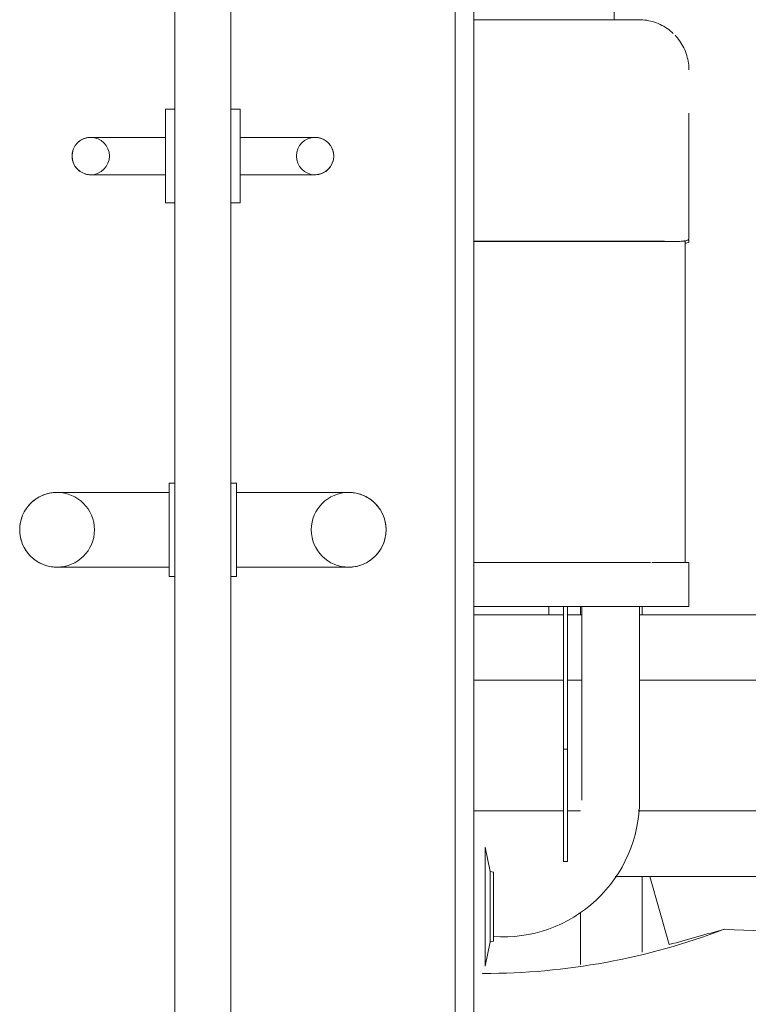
# Model space of a CAD drawing. Header units: metres. Extents: x 3.7 to 90.5, y -1.7 to 14.3.
# Tile 28 of 172: x 18.825 to 19.215, y 6.686 to 7.213. Entities that reach past the tile are written whole.
import ezdxf

# ---------------------------------------------------------------- set-up
doc = ezdxf.new("R2010")
doc.units = ezdxf.units.M
for name, color, linetype, lineweight in [('A-DOOR', 7, 'Continuous', 18), ('A-GENM', 7, 'Continuous', 18), ('A-WALL', 7, 'Continuous', 18), ('A-WALL-PATT', 7, 'Continuous', 18), ('P-SANR-FIXT', 7, 'Continuous', 18)]:
    doc.layers.add(name, color=color, linetype=linetype, lineweight=lineweight)

# ---------------------------------------------------------------- blocks, each defined once
blk = doc.blocks.new('Porta banheiros - P4- BANHEIROS madeira-V3-Corte 1')
at = {"layer": 'A-DOOR'}
for p, q in [((18.90849, 8.12), (18.90849, 6.04)), ((18.93849, 6.04), (18.93849, 8.12)), ((19.05849, 8.11), (19.05849, 6.04)), ((18.90849, 7.165), (18.90349, 7.165)), ((18.90349, 7.165), (18.90349, 7.14)), ((18.94349, 7.165), (18.93849, 7.165)), ((18.94349, 7.14), (18.94349, 7.165)), ((18.90349, 7.15), (18.88349, 7.15)), ((18.96349, 7.15), (18.94349, 7.15)), ((18.90349, 7.14), (18.90349, 7.115)), ((18.94349, 7.115), (18.94349, 7.14)), ((18.88349, 7.13), (18.90349, 7.13)), ((18.94349, 7.13), (18.96349, 7.13)), ((18.90349, 7.115), (18.90849, 7.115)), ((18.93849, 7.115), (18.94349, 7.115)), ((18.90549, 6.96), (18.87549, 6.96)), ((18.90849, 6.965), (18.90549, 6.965)), ((18.90549, 6.965), (18.90549, 6.94)), ((18.94149, 6.965), (18.93849, 6.965)), ((18.94149, 6.94), (18.94149, 6.965)), ((18.97149, 6.96), (18.94149, 6.96)), ((18.90549, 6.94), (18.90549, 6.915)), ((18.94149, 6.915), (18.94149, 6.94)), ((18.87549, 6.92), (18.90549, 6.92)), ((18.94149, 6.92), (18.97149, 6.92)), ((18.90549, 6.915), (18.90849, 6.915)), ((18.93849, 6.915), (18.94149, 6.915))]:
    blk.add_line(p, q, dxfattribs=at)
at = {"layer": 'A-DOOR', "flags": 128}
for points in [[(18.85349, 7.14), (18.8535, 7.1404), (18.85352, 7.1408), (18.85356, 7.1412), (18.85362, 7.14159), (18.85369, 7.14199), (18.85377, 7.14238), (18.85388, 7.14276), (18.854, 7.14315), (18.85413, 7.14352), (18.85428, 7.14389), (18.85444, 7.14426), (18.85462, 7.14462), (18.85481, 7.14497), (18.85502, 7.14531), (18.85523, 7.14565), (18.85547, 7.14597), (18.85571, 7.14629), (18.85597, 7.14659), (18.85624, 7.14689), (18.85652, 7.14717), (18.85681, 7.14745), (18.85712, 7.14771), (18.85743, 7.14796), (18.85775, 7.14819), (18.85809, 7.14841), (18.85843, 7.14862), (18.85877, 7.14882), (18.85913, 7.149), (18.85949, 7.14917), (18.85986, 7.14932), (18.86024, 7.14946), (18.86062, 7.14958), (18.86101, 7.14969), (18.8614, 7.14978), (18.86179, 7.14985), (18.86218, 7.14991), (18.86258, 7.14996), (18.86298, 7.14999), (18.86338, 7.15), (18.86349, 7.15)], [(18.86349, 7.15), (18.8635, 7.15), (18.86355, 7.15), (18.86363, 7.15), (18.86374, 7.15), (18.86389, 7.15), (18.86406, 7.15), (18.86427, 7.15), (18.8645, 7.15), (18.86477, 7.15), (18.86507, 7.15), (18.86539, 7.15), (18.86575, 7.15), (18.86613, 7.15), (18.86654, 7.15), (18.86698, 7.15), (18.86745, 7.15), (18.86794, 7.15), (18.86845, 7.15), (18.86899, 7.15), (18.86955, 7.15), (18.87014, 7.15), (18.87075, 7.15), (18.87137, 7.15), (18.87202, 7.15), (18.87268, 7.15), (18.87336, 7.15), (18.87406, 7.15), (18.87477, 7.15), (18.8755, 7.15), (18.87624, 7.15), (18.87699, 7.15), (18.87775, 7.15), (18.87852, 7.15), (18.8793, 7.15), (18.88009, 7.15), (18.88088, 7.15), (18.88167, 7.15), (18.88247, 7.15), (18.88327, 7.15), (18.88349, 7.15)], [(18.96349, 7.15), (18.96429, 7.15), (18.96509, 7.15), (18.96588, 7.15), (18.96667, 7.15), (18.96746, 7.15), (18.96824, 7.15), (18.96902, 7.15), (18.96978, 7.15), (18.97053, 7.15), (18.97128, 7.15), (18.97201, 7.15), (18.97272, 7.15), (18.97343, 7.15), (18.97411, 7.15), (18.97478, 7.15), (18.97543, 7.15), (18.97606, 7.15), (18.97668, 7.15), (18.97727, 7.15), (18.97784, 7.15), (18.97838, 7.15), (18.9789, 7.15), (18.9794, 7.15), (18.97987, 7.15), (18.98032, 7.15), (18.98074, 7.15), (18.98113, 7.15), (18.98149, 7.15), (18.98182, 7.15), (18.98213, 7.15), (18.9824, 7.15), (18.98265, 7.15), (18.98286, 7.15), (18.98305, 7.15), (18.9832, 7.15), (18.98332, 7.15), (18.98341, 7.15), (18.98346, 7.15), (18.98349, 7.15)], [(18.98349, 7.15), (18.98389, 7.14999), (18.98429, 7.14997), (18.98469, 7.14993), (18.98508, 7.14987), (18.98547, 7.1498), (18.98587, 7.14971), (18.98625, 7.14961), (18.98663, 7.14949), (18.98701, 7.14936), (18.98738, 7.14921), (18.98775, 7.14905), (18.98811, 7.14887), (18.98846, 7.14868), (18.9888, 7.14847), (18.98913, 7.14825), (18.98946, 7.14802), (18.98978, 7.14778), (18.99008, 7.14752), (18.99038, 7.14725), (18.99066, 7.14697), (18.99093, 7.14667), (18.9912, 7.14637), (18.99144, 7.14606), (18.99168, 7.14574), (18.9919, 7.1454), (18.99211, 7.14506), (18.99231, 7.14471), (18.99249, 7.14436), (18.99266, 7.14399), (18.99281, 7.14362), (18.99295, 7.14325), (18.99307, 7.14287), (18.99318, 7.14248), (18.99327, 7.14209), (18.99334, 7.1417), (18.9934, 7.1413), (18.99345, 7.14091), (18.99348, 7.14051), (18.99349, 7.14011)], [(18.86349, 7.13), (18.86309, 7.13001), (18.86269, 7.13003), (18.86229, 7.13007), (18.8619, 7.13013), (18.8615, 7.1302), (18.86111, 7.13029), (18.86072, 7.13039), (18.86034, 7.13051), (18.85997, 7.13064), (18.85959, 7.13079), (18.85923, 7.13095), (18.85887, 7.13113), (18.85852, 7.13132), (18.85818, 7.13153), (18.85784, 7.13175), (18.85752, 7.13198), (18.8572, 7.13222), (18.85689, 7.13248), (18.8566, 7.13275), (18.85631, 7.13303), (18.85604, 7.13333), (18.85578, 7.13363), (18.85553, 7.13394), (18.8553, 7.13426), (18.85507, 7.1346), (18.85486, 7.13494), (18.85467, 7.13529), (18.85449, 7.13564), (18.85432, 7.13601), (18.85417, 7.13638), (18.85403, 7.13675), (18.85391, 7.13713), (18.8538, 7.13752), (18.85371, 7.13791), (18.85363, 7.1383), (18.85357, 7.1387), (18.85353, 7.13909), (18.8535, 7.13949), (18.85349, 7.13989)], [(18.99349, 7.14), (18.99348, 7.1396), (18.99346, 7.1392), (18.99342, 7.1388), (18.99336, 7.13841), (18.99329, 7.13801), (18.9932, 7.13762), (18.9931, 7.13724), (18.99298, 7.13685), (18.99285, 7.13648), (18.9927, 7.13611), (18.99254, 7.13574), (18.99236, 7.13538), (18.99217, 7.13503), (18.99196, 7.13469), (18.99174, 7.13435), (18.99151, 7.13403), (18.99126, 7.13371), (18.99101, 7.13341), (18.99074, 7.13311), (18.99046, 7.13283), (18.99016, 7.13255), (18.98986, 7.13229), (18.98955, 7.13204), (18.98922, 7.13181), (18.98889, 7.13159), (18.98855, 7.13138), (18.9882, 7.13118), (18.98785, 7.131), (18.98748, 7.13083), (18.98711, 7.13068), (18.98674, 7.13054), (18.98636, 7.13042), (18.98597, 7.13031), (18.98558, 7.13022), (18.98519, 7.13015), (18.98479, 7.13009), (18.98439, 7.13004), (18.984, 7.13001), (18.9836, 7.13), (18.98349, 7.13)], [(18.88349, 7.13), (18.88269, 7.13), (18.88189, 7.13), (18.88109, 7.13), (18.8803, 7.13), (18.87951, 7.13), (18.87873, 7.13), (18.87796, 7.13), (18.8772, 7.13), (18.87644, 7.13), (18.8757, 7.13), (18.87497, 7.13), (18.87425, 7.13), (18.87355, 7.13), (18.87286, 7.13), (18.8722, 7.13), (18.87154, 7.13), (18.87091, 7.13), (18.8703, 7.13), (18.86971, 7.13), (18.86914, 7.13), (18.8686, 7.13), (18.86807, 7.13), (18.86758, 7.13), (18.8671, 7.13), (18.86666, 7.13), (18.86624, 7.13), (18.86585, 7.13), (18.86549, 7.13), (18.86515, 7.13), (18.86485, 7.13), (18.86457, 7.13), (18.86433, 7.13), (18.86411, 7.13), (18.86393, 7.13), (18.86378, 7.13), (18.86366, 7.13), (18.86357, 7.13), (18.86351, 7.13), (18.86349, 7.13)], [(18.98349, 7.13), (18.98347, 7.13), (18.98342, 7.13), (18.98334, 7.13), (18.98323, 7.13), (18.98309, 7.13), (18.98291, 7.13), (18.98271, 7.13), (18.98247, 7.13), (18.98221, 7.13), (18.98191, 7.13), (18.98158, 7.13), (18.98123, 7.13), (18.98084, 7.13), (18.98043, 7.13), (18.97999, 7.13), (18.97953, 7.13), (18.97904, 7.13), (18.97852, 7.13), (18.97798, 7.13), (18.97742, 7.13), (18.97684, 7.13), (18.97623, 7.13), (18.9756, 7.13), (18.97496, 7.13), (18.97429, 7.13), (18.97361, 7.13), (18.97291, 7.13), (18.9722, 7.13), (18.97148, 7.13), (18.97074, 7.13), (18.96998, 7.13), (18.96922, 7.13), (18.96845, 7.13), (18.96767, 7.13), (18.96689, 7.13), (18.9661, 7.13), (18.9653, 7.13), (18.9645, 7.13), (18.9637, 7.13), (18.96349, 7.13)], [(18.83155, 6.95435), (18.83214, 6.95489), (18.83275, 6.95541), (18.83337, 6.95591), (18.83402, 6.95638), (18.83468, 6.95683), (18.83536, 6.95725), (18.83606, 6.95764), (18.83677, 6.958), (18.8375, 6.95834), (18.83824, 6.95864), (18.83899, 6.95892), (18.83975, 6.95916), (18.84052, 6.95937), (18.8413, 6.95956), (18.84209, 6.95971), (18.84288, 6.95983), (18.84367, 6.95992), (18.84447, 6.95997), (18.84527, 6.96)], [(18.84558, 6.96), (18.8457, 6.96), (18.84587, 6.96), (18.84609, 6.96), (18.84635, 6.96), (18.84666, 6.96), (18.84701, 6.96), (18.84741, 6.96), (18.84786, 6.96), (18.84835, 6.96), (18.84888, 6.96), (18.84945, 6.96), (18.85007, 6.96), (18.85073, 6.96), (18.85143, 6.96), (18.85216, 6.96), (18.85293, 6.96), (18.85374, 6.96), (18.85459, 6.96), (18.85546, 6.96), (18.85637, 6.96), (18.85731, 6.96), (18.85828, 6.96), (18.85928, 6.96), (18.8603, 6.96), (18.86135, 6.96), (18.86242, 6.96), (18.86351, 6.96), (18.86462, 6.96), (18.86574, 6.96), (18.86689, 6.96), (18.86804, 6.96), (18.86921, 6.96), (18.87039, 6.96), (18.87158, 6.96), (18.87277, 6.96), (18.87396, 6.96), (18.87516, 6.96), (18.87549, 6.96)], [(18.97149, 6.96), (18.97269, 6.96), (18.97389, 6.96), (18.97508, 6.96), (18.97627, 6.96), (18.97745, 6.96), (18.97862, 6.96), (18.97978, 6.96), (18.98093, 6.96), (18.98206, 6.96), (18.98317, 6.96), (18.98427, 6.96), (18.98534, 6.96), (18.98639, 6.96), (18.98742, 6.96), (18.98843, 6.96), (18.9894, 6.96), (18.99035, 6.96), (18.99127, 6.96), (18.99216, 6.96), (18.99301, 6.96), (18.99383, 6.96), (18.99461, 6.96), (18.99536, 6.96), (18.99606, 6.96), (18.99673, 6.96), (18.99736, 6.96), (18.99795, 6.96), (18.99849, 6.96), (18.99899, 6.96), (18.99945, 6.96), (18.99986, 6.96), (19.00023, 6.96), (19.00055, 6.96), (19.00082, 6.96), (19.00105, 6.96), (19.00123, 6.96), (19.00136, 6.96)], [(19.00149, 6.96), (19.00229, 6.95998), (19.00309, 6.95994), (19.00388, 6.95986), (19.00467, 6.95974), (19.00546, 6.9596), (19.00624, 6.95943), (19.00702, 6.95922), (19.00778, 6.95898), (19.00853, 6.95872), (19.00928, 6.95842), (19.01001, 6.9581), (19.01072, 6.95774), (19.01143, 6.95736), (19.01211, 6.95695), (19.01278, 6.95651), (19.01343, 6.95604), (19.01406, 6.95555), (19.01468, 6.95504), (19.01527, 6.9545)], [(18.82549, 6.94), (18.8255, 6.9408), (18.82555, 6.9416), (18.82563, 6.94239), (18.82574, 6.94319), (18.82589, 6.94397), (18.82606, 6.94475), (18.82627, 6.94553), (18.8265, 6.94629), (18.82677, 6.94705), (18.82707, 6.94779), (18.82739, 6.94852), (18.82775, 6.94924), (18.82813, 6.94994), (18.82854, 6.95062), (18.82898, 6.95129), (18.82945, 6.95194), (18.82994, 6.95258), (18.83045, 6.95319), (18.83099, 6.95378)], [(19.01584, 6.95393), (19.01638, 6.95335), (19.0169, 6.95274), (19.0174, 6.95212), (19.01787, 6.95147), (19.01832, 6.95081), (19.01874, 6.95012), (19.01913, 6.94943), (19.01949, 6.94871), (19.01982, 6.94799), (19.02013, 6.94725), (19.0204, 6.9465), (19.02065, 6.94573), (19.02086, 6.94496), (19.02105, 6.94418), (19.0212, 6.9434), (19.02132, 6.94261), (19.02141, 6.94181), (19.02146, 6.94102), (19.02149, 6.94022)], [(18.83114, 6.92607), (18.8306, 6.92665), (18.83007, 6.92726), (18.82958, 6.92788), (18.8291, 6.92853), (18.82866, 6.92919), (18.82824, 6.92988), (18.82785, 6.93057), (18.82749, 6.93129), (18.82715, 6.93201), (18.82685, 6.93275), (18.82657, 6.9335), (18.82633, 6.93427), (18.82611, 6.93504), (18.82593, 6.93582), (18.82578, 6.9366), (18.82566, 6.93739), (18.82557, 6.93819), (18.82551, 6.93898), (18.82549, 6.93978)], [(19.02149, 6.94), (19.02147, 6.9392), (19.02142, 6.9384), (19.02134, 6.93761), (19.02123, 6.93681), (19.02109, 6.93603), (19.02091, 6.93525), (19.02071, 6.93447), (19.02047, 6.93371), (19.02021, 6.93295), (19.01991, 6.93221), (19.01958, 6.93148), (19.01923, 6.93076), (19.01884, 6.93006), (19.01843, 6.92938), (19.01799, 6.92871), (19.01753, 6.92806), (19.01704, 6.92742), (19.01652, 6.92681), (19.01598, 6.92622)], [(18.84549, 6.92), (18.84469, 6.92002), (18.84389, 6.92006), (18.84309, 6.92014), (18.8423, 6.92026), (18.84151, 6.9204), (18.84073, 6.92057), (18.83996, 6.92078), (18.8392, 6.92102), (18.83844, 6.92128), (18.8377, 6.92158), (18.83697, 6.9219), (18.83625, 6.92226), (18.83555, 6.92264), (18.83486, 6.92305), (18.8342, 6.92349), (18.83354, 6.92396), (18.83291, 6.92445), (18.8323, 6.92496), (18.83171, 6.9255)], [(19.01542, 6.92565), (19.01484, 6.92511), (19.01423, 6.92459), (19.0136, 6.92409), (19.01296, 6.92362), (19.01229, 6.92317), (19.01161, 6.92275), (19.01091, 6.92236), (19.0102, 6.922), (19.00948, 6.92166), (19.00874, 6.92136), (19.00798, 6.92108), (19.00722, 6.92084), (19.00645, 6.92063), (19.00567, 6.92044), (19.00489, 6.92029), (19.0041, 6.92017), (19.0033, 6.92008), (19.0025, 6.92003), (19.0017, 6.92)], [(18.87549, 6.92), (18.87429, 6.92), (18.87309, 6.92), (18.8719, 6.92), (18.87071, 6.92), (18.86953, 6.92), (18.86836, 6.92), (18.8672, 6.92), (18.86605, 6.92), (18.86492, 6.92), (18.86381, 6.92), (18.86271, 6.92), (18.86163, 6.92), (18.86058, 6.92), (18.85955, 6.92), (18.85855, 6.92), (18.85757, 6.92), (18.85662, 6.92), (18.85571, 6.92), (18.85482, 6.92), (18.85397, 6.92), (18.85315, 6.92), (18.85237, 6.92), (18.85162, 6.92), (18.85091, 6.92), (18.85024, 6.92), (18.84962, 6.92), (18.84903, 6.92), (18.84849, 6.92), (18.84798, 6.92), (18.84753, 6.92), (18.84711, 6.92), (18.84675, 6.92), (18.84643, 6.92), (18.84615, 6.92), (18.84592, 6.92), (18.84574, 6.92), (18.84561, 6.92)], [(19.00139, 6.92), (19.00127, 6.92), (19.00111, 6.92), (19.00089, 6.92), (19.00063, 6.92), (19.00032, 6.92), (18.99997, 6.92), (18.99957, 6.92), (18.99912, 6.92), (18.99863, 6.92), (18.9981, 6.92), (18.99752, 6.92), (18.99691, 6.92), (18.99625, 6.92), (18.99555, 6.92), (18.99482, 6.92), (18.99404, 6.92), (18.99323, 6.92), (18.99239, 6.92), (18.99151, 6.92), (18.9906, 6.92), (18.98966, 6.92), (18.98869, 6.92), (18.9877, 6.92), (18.98667, 6.92), (18.98563, 6.92), (18.98456, 6.92), (18.98347, 6.92), (18.98236, 6.92), (18.98123, 6.92), (18.98009, 6.92), (18.97893, 6.92), (18.97777, 6.92), (18.97659, 6.92), (18.9754, 6.92), (18.97421, 6.92), (18.97301, 6.92), (18.97181, 6.92), (18.97149, 6.92)]]:
    blk.add_lwpolyline(points, dxfattribs=at)
at = {"layer": 'A-DOOR'}
for centre, radius, start, end in [((18.86349, 7.14), 0.01, 0, 180), ((18.98349, 7.14), 0.01, 0, 180), ((18.86349, 7.14), 0.01, 180, 0), ((18.98349, 7.14), 0.01, 180, 0), ((18.84549, 6.94), 0.02, 0, 180), ((19.00149, 6.94), 0.02, 0, 180), ((18.84549, 6.94), 0.02, 180, 0), ((19.00149, 6.94), 0.02, 180, 360)]:
    blk.add_arc(centre, radius, start, end, dxfattribs=at)
blk = doc.blocks.new('Chuveiro Acessível - BR06_ChuveiroAcessível-7968317-Corte 1')
at = {"layer": 'P-SANR-FIXT'}
for p, q in [((19.14349, 7.21296), (19.14349, 7.39841)), ((19.10849, 6.89896), (19.10849, 6.8945))]:
    blk.add_line(p, q, dxfattribs=at)
blk = doc.blocks.new('Deca_Barra de Apoio Conforto - Aco Inox_2310_C_070_70 cm - 2310_C_070_ESC_Aço Inox Escovado ESC-7565977-Corte 1')
at = {"layer": 'P-SANR-FIXT'}
for p, q in [((19.12549, 6.89896), (19.12549, 6.89448)), ((19.15849, 6.89444), (19.15849, 6.89896)), ((19.15849, 6.71398), (19.15849, 6.75456)), ((19.12549, 6.73537), (19.12549, 6.70731))]:
    blk.add_line(p, q, dxfattribs=at)
blk = doc.blocks.new('FDE_BR02_LavatórioAcessível1 - BR02_LavatórioAcessível 2-7562406-Corte 1')
at = {"layer": 'P-SANR-FIXT'}
for p, q in [((19.11649, 6.89456), (19.06849, 6.89456)), ((19.12623, 6.89456), (19.11849, 6.89456)), ((19.52434, 6.89456), (19.15708, 6.89456)), ((19.29099, 6.87206), (19.29099, 6.82206)), ((19.31302, 6.87206), (19.30396, 6.87206)), ((19.32599, 6.82206), (19.32599, 6.87206)), ((19.06849, 6.85956), (19.11649, 6.85956)), ((19.11849, 6.85956), (19.12623, 6.85956)), ((19.15708, 6.85956), (19.52434, 6.85956)), ((19.11649, 6.78956), (19.06849, 6.78956)), ((19.12551, 6.78956), (19.11849, 6.78956)), ((19.25849, 6.78956), (19.1564, 6.78956)), ((19.14408, 6.75456), (19.25849, 6.75456)), ((19.1729, 6.71804), (19.16268, 6.75456)), ((19.3769, 6.74719), (19.37152, 6.73654)), ((19.30913, 6.53932), (19.30206, 6.48556)), ((19.27135, 6.4646), (19.15632, 6.44224)), ((19.12684, 6.43243), (19.12684, 6.43156))]:
    blk.add_line(p, q, dxfattribs=at)
at = {"layer": 'P-SANR-FIXT', "flags": 128}
for points in [[(19.52434, 6.89456), (19.52628, 6.89456), (19.5283, 6.89456), (19.53029, 6.89456), (19.53225, 6.89456), (19.53418, 6.89456), (19.53609, 6.89456)], [(19.56599, 6.89456), (19.56595, 6.89456), (19.56586, 6.89456), (19.56569, 6.89456), (19.56546, 6.89456), (19.56516, 6.89456), (19.56479, 6.89456), (19.56437, 6.89456), (19.56387, 6.89456), (19.56332, 6.89456), (19.5627, 6.89456), (19.56202, 6.89456), (19.56128, 6.89456), (19.56048, 6.89456), (19.55963, 6.89456), (19.55871, 6.89456), (19.55775, 6.89456), (19.55672, 6.89456), (19.55565, 6.89456), (19.55453, 6.89456), (19.55336, 6.89456), (19.55214, 6.89456), (19.55088, 6.89456), (19.54957, 6.89456), (19.54823, 6.89456), (19.54684, 6.89456), (19.54542, 6.89456), (19.54397, 6.89456), (19.54249, 6.89456), (19.54097, 6.89456), (19.53943, 6.89456), (19.53787, 6.89456), (19.53628, 6.89456), (19.53468, 6.89456), (19.53305, 6.89456), (19.53142, 6.89456), (19.52977, 6.89456), (19.52812, 6.89456), (19.52645, 6.89456), (19.52479, 6.89456), (19.52434, 6.89456)], [(19.55271, 6.89456), (19.55405, 6.89456), (19.55534, 6.89456), (19.55657, 6.89456), (19.55773, 6.89456), (19.55882, 6.89456), (19.55984, 6.89456), (19.56078, 6.89456), (19.56165, 6.89456), (19.56245, 6.89456), (19.56316, 6.89456), (19.5638, 6.89456), (19.56436, 6.89456), (19.56484, 6.89456), (19.56523, 6.89456), (19.56554, 6.89456), (19.56577, 6.89456), (19.56592, 6.89456), (19.56599, 6.89456), (19.56599, 6.89456)], [(19.56599, 6.89456), (19.56669, 6.89455), (19.56739, 6.89451), (19.56808, 6.89444), (19.56878, 6.89434), (19.56946, 6.89422), (19.57015, 6.89406), (19.57082, 6.89388), (19.57149, 6.89368), (19.57215, 6.89344), (19.5728, 6.89318), (19.57344, 6.8929)], [(19.57361, 6.86131), (19.57298, 6.86102), (19.57233, 6.86075), (19.57167, 6.86051), (19.57101, 6.8603), (19.57033, 6.86011), (19.56965, 6.85995), (19.56896, 6.85982), (19.56827, 6.85971), (19.56757, 6.85964), (19.56688, 6.85959), (19.56618, 6.85957), (19.56599, 6.85956)], [(19.52434, 6.85956), (19.52601, 6.85956), (19.52767, 6.85956), (19.52933, 6.85956), (19.53098, 6.85956), (19.53261, 6.85956), (19.53424, 6.85956), (19.53585, 6.85956), (19.53744, 6.85956), (19.53901, 6.85956), (19.54056, 6.85956), (19.54208, 6.85956), (19.54357, 6.85956), (19.54503, 6.85956), (19.54646, 6.85956), (19.54786, 6.85956), (19.54921, 6.85956), (19.55053, 6.85956), (19.5518, 6.85956), (19.55303, 6.85956), (19.55422, 6.85956), (19.55535, 6.85956), (19.55644, 6.85956), (19.55748, 6.85956), (19.55846, 6.85956), (19.55939, 6.85956), (19.56026, 6.85956), (19.56107, 6.85956), (19.56183, 6.85956), (19.56252, 6.85956), (19.56316, 6.85956), (19.56373, 6.85956), (19.56424, 6.85956), (19.56469, 6.85956), (19.56507, 6.85956), (19.56538, 6.85956), (19.56563, 6.85956), (19.56582, 6.85956), (19.56593, 6.85956), (19.56599, 6.85956), (19.56599, 6.85956)], [(19.54546, 6.85956), (19.54377, 6.85956), (19.54204, 6.85956), (19.54027, 6.85956), (19.53845, 6.85956), (19.53659, 6.85956), (19.5347, 6.85956), (19.53277, 6.85956), (19.53082, 6.85956), (19.52883, 6.85956), (19.52693, 6.85956)], [(19.56599, 6.85956), (19.56595, 6.85956), (19.56582, 6.85956), (19.56561, 6.85956), (19.56532, 6.85956), (19.56495, 6.85956), (19.5645, 6.85956), (19.56396, 6.85956), (19.56334, 6.85956), (19.56265, 6.85956), (19.56188, 6.85956), (19.56103, 6.85956), (19.5601, 6.85956), (19.5591, 6.85956), (19.55803, 6.85956), (19.55689, 6.85956), (19.55568, 6.85956), (19.5544, 6.85956), (19.55306, 6.85956), (19.55166, 6.85956), (19.55019, 6.85956), (19.54867, 6.85956), (19.54709, 6.85956), (19.5455, 6.85956)], [(19.29099, 6.82206), (19.29096, 6.82076), (19.29088, 6.81947), (19.29075, 6.81817), (19.29057, 6.81689), (19.29034, 6.81561), (19.29006, 6.81434), (19.28972, 6.81308), (19.28934, 6.81184), (19.2889, 6.81062), (19.28842, 6.80941), (19.28789, 6.80822), (19.28732, 6.80706), (19.28669, 6.80592), (19.28602, 6.8048), (19.28531, 6.80371), (19.28456, 6.80266), (19.28376, 6.80163), (19.28292, 6.80063), (19.28205, 6.79967), (19.28113, 6.79875), (19.28018, 6.79786), (19.2792, 6.79702), (19.27818, 6.79621), (19.27713, 6.79544), (19.27605, 6.79472), (19.27494, 6.79404), (19.27381, 6.7934), (19.27265, 6.79281), (19.27147, 6.79227), (19.27026, 6.79177), (19.26904, 6.79133), (19.26781, 6.79093), (19.26655, 6.79058), (19.26529, 6.79028), (19.26401, 6.79004), (19.26273, 6.78984), (19.26144, 6.7897), (19.26014, 6.78961), (19.25884, 6.78957), (19.25849, 6.78956)], [(19.25849, 6.75456), (19.26119, 6.75462), (19.26388, 6.75478), (19.26657, 6.75505), (19.26924, 6.75543), (19.2719, 6.75591), (19.27453, 6.7565), (19.27714, 6.75719), (19.27972, 6.75799), (19.28227, 6.75889), (19.28477, 6.75989), (19.28724, 6.76099), (19.28966, 6.76219), (19.29203, 6.76349), (19.29434, 6.76487), (19.2966, 6.76635), (19.2988, 6.76792), (19.30093, 6.76958), (19.303, 6.77132), (19.30499, 6.77314), (19.30691, 6.77504), (19.30875, 6.77701), (19.31051, 6.77906), (19.31219, 6.78117), (19.31378, 6.78335), (19.31529, 6.78559), (19.3167, 6.78789), (19.31802, 6.79025), (19.31924, 6.79266), (19.32037, 6.79511), (19.3214, 6.79761), (19.32233, 6.80014), (19.32315, 6.80271), (19.32388, 6.80531), (19.32449, 6.80794), (19.32501, 6.81059), (19.32541, 6.81326), (19.32571, 6.81594), (19.3259, 6.81864), (19.32598, 6.82134), (19.32599, 6.82206)]]:
    blk.add_lwpolyline(points, dxfattribs=at)
at = {"layer": 'P-SANR-FIXT'}
for centre, radius, start, end in [((19.09826, 7.86255), 1.14402, 284.72282, 287.27718), ((19.36896, 6.73746), 0.00273, 296.9055, 340.2255), ((20.06942, -0.79034), 7.55383, 95.435437, 95.96455), ((19.07403, 7.06285), 0.36023, 269.913, 290.8803), ((20.62441, 1.5332), 5.38418, 105.31127, 105.63972), ((19.6912, 16.65677), 9.9425, 267.183474, 267.655527), ((19.07349, 6.70462), 0.002, 254.9275, 269.913), ((19.28673, 6.48757), 0.01546, 286.5337, 352.5054), ((19.14495, 6.79946), 0.35792, 290.6803, 294.1045), ((19.17929, 6.32406), 0.12039, 101, 115.8291), ((19.0922, 6.87473), 0.44729, 266.9602, 274.0836)]:
    blk.add_arc(centre, radius, start, end, dxfattribs=at)
blk = doc.blocks.new('Deca_Barra de Apoio Conforto - Aco Inox_2310_C_040_ 30 cm - 2310_C_040_ESC_Aço Inox Escovado ESC-7585850-Corte 1')
at = {"layer": 'P-SANR-FIXT'}
for p, q in [((19.12623, 6.79532), (19.12623, 6.89896)), ((19.15708, 6.89896), (19.15708, 6.79532)), ((19.07452, 6.77014), (19.07719, 6.7571)), ((19.07452, 6.70656), (19.07452, 6.77014)), ((19.07719, 6.7571), (19.07899, 6.75678)), ((19.07719, 6.7571), (19.07719, 6.7189)), ((19.07899, 6.75678), (19.07899, 6.7549)), ((19.07899, 6.7549), (19.07899, 6.72172)), ((19.07719, 6.7196), (19.07452, 6.70656)), ((19.07899, 6.71992), (19.07719, 6.7196)), ((19.07899, 6.72231), (19.07899, 6.71992))]:
    blk.add_line(p, q, dxfattribs=at)
blk.add_arc((19.08391, 6.79532), 0.07318, 266.1472, 0, dxfattribs=at)
blk = doc.blocks.new('PORTA PAPEL TOALHA _DISPENSER__ DE PLÁSTICO - PORTA PAPEL TOALHA _DISPENSER__ DE PLÁSTICO-2472769-Corte 1')
at = {"layer": 'A-GENM'}
for p, q in [((19.15669, 7.21296), (19.06849, 7.21296)), ((19.18349, 7.09568), (19.18349, 7.16296)), ((19.15669, 7.09453), (19.06849, 7.09453)), ((19.06849, 7.09453), (19.15669, 7.09453)), ((19.06849, 7.09431), (19.17552, 7.09431)), ((19.18149, 7.09461), (19.18149, 6.9225)), ((19.18349, 7.09413), (19.18349, 7.09527)), ((19.06849, 6.9225), (19.15669, 6.9225)), ((19.06849, 6.9225), (19.15669, 6.9225)), ((19.15669, 6.9225), (19.16296, 6.9225)), ((19.16543, 6.9225), (19.16362, 6.9225)), ((19.16542, 6.9225), (19.16889, 6.9225)), ((19.17178, 6.9225), (19.16895, 6.9225)), ((19.17177, 6.9225), (19.17414, 6.9225)), ((19.17619, 6.9225), (19.17425, 6.9225)), ((19.17626, 6.9225), (19.17842, 6.9225)), ((19.1799, 6.9225), (19.17859, 6.9225)), ((19.18006, 6.9225), (19.18149, 6.9225)), ((19.18349, 6.9225), (19.18169, 6.9225)), ((19.18349, 6.89896), (19.18349, 6.9225)), ((19.06849, 6.89896), (19.15669, 6.89896)), ((19.11649, 6.82259), (19.11649, 6.89896)), ((19.11849, 6.89896), (19.11849, 6.82259)), ((19.15669, 6.89896), (19.18349, 6.89896)), ((19.11649, 6.82259), (19.11649, 6.76245)), ((19.11649, 6.82259), (19.11849, 6.82259)), ((19.11849, 6.76245), (19.11849, 6.82259)), ((19.11649, 6.76245), (19.11849, 6.76245))]:
    blk.add_line(p, q, dxfattribs=at)
at = {"layer": 'A-GENM', "flags": 128}
for points in [[(19.15669, 7.21296), (19.15776, 7.21294), (19.15883, 7.21288), (19.15989, 7.21277), (19.16096, 7.21262), (19.16201, 7.21243), (19.16306, 7.21219), (19.16409, 7.21192), (19.16512, 7.2116), (19.16613, 7.21124), (19.16712, 7.21085), (19.1681, 7.21041), (19.16906, 7.20993), (19.17, 7.20942), (19.17092, 7.20887), (19.17182, 7.20828), (19.17269, 7.20766), (19.17354, 7.207), (19.17436, 7.20631), (19.17515, 7.20559)], [(19.17612, 7.20461), (19.17664, 7.20405), (19.17734, 7.20324), (19.17801, 7.2024), (19.17864, 7.20153), (19.17924, 7.20064), (19.1798, 7.19973), (19.18032, 7.19879), (19.18081, 7.19784), (19.18126, 7.19686), (19.18167, 7.19587), (19.18204, 7.19486), (19.18236, 7.19384), (19.18265, 7.19281), (19.18289, 7.19177), (19.1831, 7.19071), (19.18326, 7.18965), (19.18338, 7.18859), (19.18345, 7.18752), (19.18349, 7.18645), (19.18349, 7.18616)]]:
    blk.add_lwpolyline(points, dxfattribs=at)
at = {"layer": 'A-GENM'}
for points, knots in [([(19.15669, 7.09453), (19.15875, 7.09453), (19.16275, 7.0945), (19.16951, 7.09438), (19.17493, 7.09428), (19.17881, 7.09434), (19.18032, 7.09445), (19.18097, 7.09453)], [0, 0, 0, 0, 0.2, 0.4, 0.7, 0.85, 1, 1, 1, 1]), ([(19.18097, 7.09453), (19.1801, 7.09442), (19.178, 7.0943), (19.17298, 7.0943), (19.16715, 7.09443), (19.16126, 7.09452), (19.15823, 7.09453), (19.15669, 7.09453)], [0, 0, 0, 0, 0.2, 0.4, 0.7, 0.85, 1, 1, 1, 1]), ([(19.18349, 7.09568), (19.18348, 7.09539), (19.18312, 7.09499), (19.18214, 7.09472), (19.18161, 7.09463)], [0, 0, 0, 0, 0.5, 0.8632565, 0.8632565, 0.8632565, 0.8632565]), ([(19.18163, 7.0934), (19.18175, 7.09341), (19.1824, 7.09345), (19.18324, 7.09363), (19.18349, 7.09394), (19.18349, 7.09413)], [0.7611775, 0.7611775, 0.7611775, 0.7611775, 0.7857143, 0.8928571, 1, 1, 1, 1])]:
    blk.add_open_spline(points, degree=3, knots=knots, dxfattribs=at)
blk.add_open_spline([(19.18097, 7.09453), (19.18106, 7.09454), (19.18124, 7.09457), (19.18141, 7.09459), (19.18149, 7.09461)], degree=3, dxfattribs=at)
blk = doc.blocks.new('4 GRE - ESCOLA DE CINEMA E AUDIOVISUAL CINE REX R07_rvt-1-Corte 1')
at = {"layer": 'A-WALL-PATT', "true_color": 0xf5f5f5}
h = blk.add_hatch(dxfattribs=at)
h.set_pattern_fill('FP_15', style=0, pattern_type=2)
h.set_pattern_definition([(0, (18.983, 6.04), (0, 0.84), []), (90, (18.983, 6.04), (-0.84, 5e-17), [])])
h.paths.add_polyline_path([(19.93349, 7.46638), (19.93289, 7.46742), (19.9355, 7.4669)])
h.paths.add_polyline_path([(19.10224, 6.04), (20.72537, 6.04), (20.74464, 6.21555), (20.74302, 6.22721), (20.73921, 6.23835), (20.7334, 6.25011), (20.72525, 6.26038), (20.66524, 6.31082), (20.61951, 6.36357), (20.61331, 6.36466), (20.61087, 6.36741), (20.60898, 6.41407), (20.60993, 6.41656), (20.61191, 6.41854), (20.61536, 6.42), (20.60898, 6.42078), (20.60848, 6.42132), (20.60966, 6.43178), (20.61136, 6.4352), (20.61594, 6.4395), (20.61702, 6.44024), (20.62063, 6.44152), (20.63805, 6.44362), (20.62023, 6.44518), (20.62102, 6.44924), (20.62318, 6.45173), (20.62624, 6.45295), (20.76318, 6.4669), (20.89849, 6.46973), (20.89849, 8.54), (20.71683, 8.54), (20.71683, 8.538), (20.69283, 8.529), (20.48783, 8.529), (20.46383, 8.538), (20.46383, 8.54), (20.299, 8.54), (20.299, 8.53002), (20.05849, 8.53002), (20.05849, 8.54), (19.06849, 8.54), (19.06849, 7.70917), (19.17493, 7.70917), (19.1855, 7.76913), (19.20073, 7.76913), (19.20861, 7.76774), (19.14349, 7.39841), (19.14349, 7.21296), (19.16174, 7.2123), (19.16553, 7.21126), (19.17164, 7.20818), (19.17612, 7.20448), (19.18075, 7.19739), (19.18349, 7.18126), (19.18282, 7.09357), (19.18149, 7.09337), (19.18149, 6.9225), (19.18349, 6.9225), (19.18349, 6.89896), (19.15849, 6.89896), (19.15849, 6.89456), (19.32666, 6.89456), (19.32666, 6.93229), (19.32152, 6.9335), (19.32111, 6.93404), (19.32049, 6.98836), (19.31649, 6.98836), (19.31695, 7.01164), (19.32111, 7.01164), (19.32111, 7.08527), (19.31349, 7.08728), (19.29885, 7.1017), (19.29349, 7.12139), (19.29411, 7.13124), (19.29885, 7.14866), (19.31349, 7.16308), (19.33349, 7.16836), (19.35349, 7.16308), (19.36823, 7.1483), (19.37349, 7.12896), (19.37349, 7.12139), (19.36813, 7.1017), (19.35349, 7.08728), (19.34511, 7.08507), (19.34511, 7.01164), (19.35049, 7.01164), (19.35003, 6.98836), (19.34511, 6.98836), (19.34471, 6.9335), (19.3396, 6.93195), (19.3396, 6.89456), (19.47696, 6.89456), (19.47696, 7.81075), (19.46585, 7.8121), (19.45496, 7.81834), (19.45496, 7.83393), (19.46144, 7.84063), (19.46144, 7.85383), (19.46763, 7.86366), (19.46949, 7.86612), (19.46997, 7.88281), (19.47349, 7.8867), (19.47383, 7.90259), (19.47642, 7.90707), (19.4809, 7.90966), (19.48849, 7.90866), (19.49215, 7.905), (19.49349, 7.9), (19.49349, 7.88512), (19.49701, 7.88281), (19.49749, 7.88146), (19.49799, 7.86489), (19.50207, 7.8612), (19.50431, 7.856), (19.50553, 7.85383), (19.50594, 7.83955), (19.51202, 7.83393), (19.51202, 7.81772), (19.50112, 7.8121), (19.48989, 7.80995), (19.48989, 6.89456), (19.56936, 6.89385), (19.57692, 6.89054), (19.58023, 6.88701), (19.58124, 6.88559), (19.5829, 6.88157), (19.58305, 6.87376), (19.58244, 6.87144), (19.5793, 6.86591), (19.57578, 6.86271), (19.57257, 6.86133), (19.56529, 6.86002), (19.53815, 6.85959), (19.52693, 6.85956), (19.52121, 6.84103), (19.50933, 6.81948), (19.4933, 6.80079), (19.48989, 6.79829), (19.48951, 6.77565), (19.48871, 6.7675), (19.88938, 6.7675), (19.90348, 6.77242), (19.91187, 6.78191), (19.91625, 6.795), (19.91599, 6.795), (19.91658, 7.4533), (19.92056, 7.46102), (19.92527, 7.46486), (19.93063, 7.46671), (19.93624, 7.4669), (19.94026, 7.47085), (19.94923, 7.47595), (19.9592, 7.47859), (19.96952, 7.47859), (19.9795, 7.47595), (19.98964, 7.4697), (19.99673, 7.46211), (20.00166, 7.45277), (20.00393, 7.44482), (20.00412, 7.4345), (20.00166, 7.42448), (19.99673, 7.41542), (19.98877, 7.40738), (19.98086, 7.40249), (19.98086, 6.93918), (19.98261, 6.93918), (19.98461, 6.93718), (19.98461, 6.91918), (20.00461, 6.91918), (20.00461, 6.91543), (20.05792, 6.91543), (20.06336, 6.9242), (20.07086, 6.93129), (20.07992, 6.93623), (20.08994, 6.93868), (20.10026, 6.93849), (20.11018, 6.93567), (20.11906, 6.9304), (20.12628, 6.92303), (20.13139, 6.91406), (20.13403, 6.90409), (20.13403, 6.89377), (20.13139, 6.88379), (20.12628, 6.87482), (20.11755, 6.86656), (20.10821, 6.86163), (20.10026, 6.85936), (20.08994, 6.85917), (20.07992, 6.86163), (20.07086, 6.86656), (20.06336, 6.87365), (20.05792, 6.88243), (20.00461, 6.88243), (20.00461, 6.87868), (19.98461, 6.87868), (19.98461, 6.86068), (19.98261, 6.85868), (19.98086, 6.85868), (19.98086, 6.78267), (19.97752, 6.76476), (19.96981, 6.74825), (19.95823, 6.73418), (19.9416, 6.72269), (19.92474, 6.71649), (19.90849, 6.71443), (19.45746, 6.71388), (19.43873, 6.70167), (19.40785, 6.69567), (19.37576, 6.70269), (19.35711, 6.71443), (19.3511, 6.71443), (19.33314, 6.669), (19.31695, 6.60493), (19.30206, 6.48556), (19.29956, 6.47895), (19.2944, 6.47415), (19.27135, 6.4646), (19.25, 6.46), (19.26849, 6.46), (19.26849, 6.455), (19.30599, 6.455), (19.30599, 6.46), (19.34099, 6.46), (19.34099, 6.455), (19.37849, 6.455), (19.37849, 6.46), (19.41349, 6.46), (19.41349, 6.455), (19.44349, 6.455), (19.44349, 6.46), (19.47849, 6.46), (19.47771, 6.455), (19.47197, 6.45414), (19.47813, 6.45082), (19.48082, 6.44791), (19.48349, 6.44), (19.48298, 6.43612), (19.48157, 6.43455), (19.47888, 6.42933), (19.47595, 6.42774), (19.47345, 6.42638), (19.46483, 6.42538), (19.44973, 6.42503), (19.25, 6.425), (19.15849, 6.425), (19.15849, 6.38477), (19.15597, 6.36566), (19.1486, 6.34786), (19.13687, 6.33257), (19.12158, 6.32084), (19.10224, 6.31326), (19.08183, 6.311), (19.07899, 6.31095), (19.07899, 6.30867), (19.07718, 6.3083), (19.07378, 6.29313), (19.07079, 6.28969), (19.06849, 6.28815), (19.06849, 6.04)])
h.paths.add_polyline_path([(19.08894, 6.34448), (19.09863, 6.34672), (19.10749, 6.35124), (19.115, 6.35776), (19.12071, 6.36591), (19.12428, 6.3752), (19.12549, 6.38508), (19.12549, 6.425), (19.06849, 6.425), (19.06849, 6.36603), (19.0725, 6.36368), (19.07452, 6.35959), (19.07719, 6.34659), (19.07899, 6.34465), (19.08467, 6.34455)])
h.paths.add_polyline_path([(19.22194, 6.455), (19.23349, 6.455), (19.23345, 6.45724)])
h.paths.add_polyline_path([(19.07349, 6.70262), (19.12549, 6.70731), (19.12549, 6.73537), (19.11245, 6.72794), (19.09605, 6.72316), (19.07899, 6.72231), (19.07899, 6.71992), (19.07719, 6.7196), (19.07297, 6.70317), (19.07297, 6.70269)])
h.paths.add_polyline_path([(19.40828, 6.70859), (19.43393, 6.71443), (19.382, 6.71384), (19.40538, 6.70916)])
h.paths.add_polyline_path([(19.15849, 6.71398), (19.1729, 6.71804), (19.16268, 6.75456), (19.15849, 6.75456), (19.15849, 6.72628)])
h.paths.add_polyline_path([(19.47497, 6.7675), (19.47696, 6.77759), (19.47696, 6.78881), (19.46761, 6.78196), (19.43052, 6.7675), (19.47449, 6.7675)])
h.paths.add_polyline_path([(19.06849, 6.89456), (19.10849, 6.89456), (19.10849, 6.89896), (19.06849, 6.89871), (19.06849, 6.89474)])
h.paths.add_polyline_path([(19.56203, 6.9604), (19.56153, 6.97507), (19.5544, 6.97734), (19.55258, 6.97868), (19.54187, 6.99124), (19.54144, 6.99295), (19.54144, 7.00798), (19.54597, 7.01487), (19.55173, 7.02137), (19.55929, 7.02449), (19.56599, 7.02581), (19.57757, 7.02266), (19.57939, 7.02132), (19.59011, 7.00876), (19.59054, 7.00705), (19.59054, 6.99202), (19.58601, 6.98513), (19.58024, 6.97863), (19.57269, 6.97551), (19.56995, 6.97419), (19.56942, 6.9604), (19.56216, 6.9604)])
h.paths.add_polyline_path([(19.39819, 6.9604), (19.39703, 6.9604), (19.39653, 6.97507), (19.3894, 6.97734), (19.38758, 6.97868), (19.37687, 6.99124), (19.37644, 6.99295), (19.37644, 7.00798), (19.38097, 7.01487), (19.38673, 7.02137), (19.39429, 7.02449), (19.40099, 7.02581), (19.41257, 7.02266), (19.41439, 7.02132), (19.42511, 7.00876), (19.42554, 7.00705), (19.42554, 6.99202), (19.42101, 6.98513), (19.41524, 6.97863), (19.40769, 6.97551), (19.40495, 6.97419), (19.40442, 6.9604), (19.39901, 6.9604)])
h.paths.add_polyline_path([(19.55349, 6.97771), (19.55038, 6.97965), (19.55173, 6.97926), (19.55308, 6.97806)])
h.paths.add_polyline_path([(19.38849, 6.97771), (19.38538, 6.97965), (19.38673, 6.97926), (19.38808, 6.97806)])
h.paths.add_polyline_path([(19.40655, 6.98405), (19.40934, 6.98592), (19.40692, 6.98432)])
h.paths.add_polyline_path([(19.57155, 6.98405), (19.57434, 6.98592), (19.57192, 6.98432)])
h.paths.add_polyline_path([(19.55308, 6.98709), (19.55183, 6.99112), (19.55284, 6.98767)])
h.paths.add_polyline_path([(19.38808, 6.98709), (19.38683, 6.99112), (19.38784, 6.98767)])
h.paths.add_polyline_path([(19.38274, 7), (19.38431, 7.00314), (19.38343, 7.00167)])
h.paths.add_polyline_path([(19.54774, 7), (19.54931, 7.00314), (19.54843, 7.00167)])
h.paths.add_polyline_path([(19.3849, 7.00521), (19.386, 7.00705), (19.38526, 7.00609), (19.38497, 7.00539)])
h.paths.add_polyline_path([(19.5499, 7.00521), (19.551, 7.00705), (19.55026, 7.00609), (19.54997, 7.00539)])
h.paths.add_polyline_path([(19.55139, 7.00881), (19.55298, 7.01205), (19.55221, 7.01081)])
h.paths.add_polyline_path([(19.38639, 7.00881), (19.38798, 7.01205), (19.38721, 7.01081)])
h.paths.add_polyline_path([(19.10849, 7.425), (19.10657, 7.43006), (19.10843, 7.42831)])
h.paths.add_polyline_path([(19.08743, 7.21296), (19.10849, 7.33236), (19.10795, 7.42904), (19.10629, 7.4303), (19.10099, 7.4325), (19.06849, 7.4325), (19.06849, 7.21296)])
h.paths.add_polyline_path([(19.13015, 7.45521), (19.1714, 7.68917), (19.06849, 7.68917), (19.06849, 7.4675), (19.10224, 7.46675), (19.11367, 7.46519), (19.12635, 7.45836), (19.13002, 7.45536)])
h.paths.add_polyline_path([(19.47696, 7.81898), (19.47696, 7.81898), (19.47245, 7.81943)])
h.paths.add_polyline_path([(19.47696, 7.81977), (19.47696, 7.81978), (19.47245, 7.82077)])
h.paths.add_polyline_path([(19.47696, 7.8209), (19.47627, 7.82119), (19.47624, 7.82119)])
h.paths.add_polyline_path([(19.47696, 7.82275), (19.47696, 7.82276), (19.47414, 7.82466)])
h.paths.add_polyline_path([(19.47696, 7.82587), (19.47696, 7.82588), (19.47467, 7.82851)])
h.paths.add_polyline_path([(19.49181, 7.89229), (19.48946, 7.8939), (19.49115, 7.89269)])
at = {"layer": 'A-WALL'}
blk.add_line((19.06849, 8.14), (19.06849, 6.04), dxfattribs=at)
at = {"layer": 'A-DOOR', "lineweight": 18}
blk.add_blockref('Porta banheiros - P4- BANHEIROS madeira-V3-Corte 1', (0, 0), dxfattribs=at)
at = {"layer": 'A-GENM', "lineweight": 18}
blk.add_blockref('PORTA PAPEL TOALHA _DISPENSER__ DE PLÁSTICO - PORTA PAPEL TOALHA _DISPENSER__ DE PLÁSTICO-2472769-Corte 1', (0, 0), dxfattribs=at)
at = {"layer": 'P-SANR-FIXT', "lineweight": 18}
for name in ['Chuveiro Acessível - BR06_ChuveiroAcessível-7968317-Corte 1', 'Deca_Barra de Apoio Conforto - Aco Inox_2310_C_070_70 cm - 2310_C_070_ESC_Aço Inox Escovado ESC-7565977-Corte 1', 'Deca_Barra de Apoio Conforto - Aco Inox_2310_C_040_ 30 cm - 2310_C_040_ESC_Aço Inox Escovado ESC-7585850-Corte 1', 'FDE_BR02_LavatórioAcessível1 - BR02_LavatórioAcessível 2-7562406-Corte 1']:
    blk.add_blockref(name, (0, 0), dxfattribs=at)

msp = doc.modelspace()

# ---------------------------------------------------------------- block references
at = {"lineweight": 5}
msp.add_blockref('4 GRE - ESCOLA DE CINEMA E AUDIOVISUAL CINE REX R07_rvt-1-Corte 1', (0, 0), dxfattribs=at)

doc.saveas('drawing.dxf')
